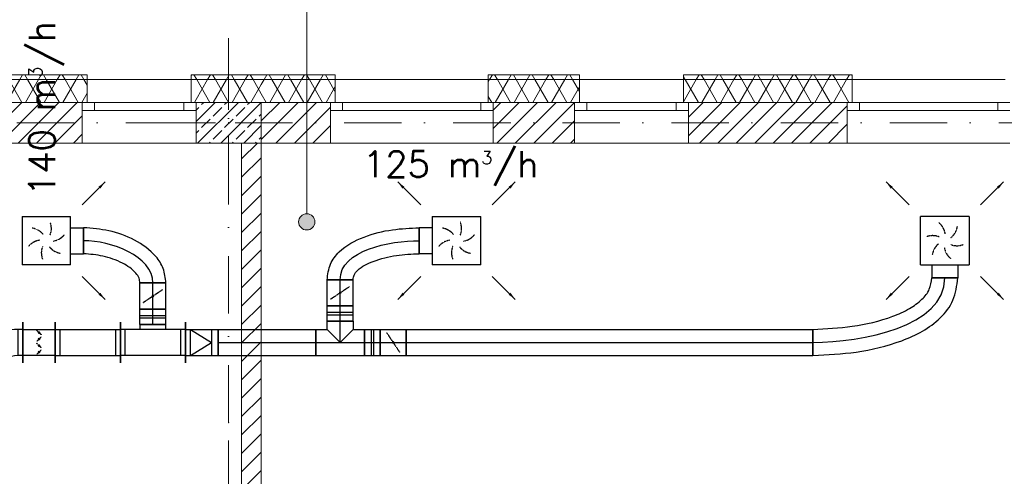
# Model space of a CAD drawing. Header units: millimetres. Extents: x -4612887 to -4536833, y -5457376 to -5415716.
# Tile 124 of 144: x -4582359 to -4576310, y -5423088 to -5420280. Entities that reach past the tile are written whole.
import ezdxf

# ---------------------------------------------------------------- set-up
doc = ezdxf.new("R2010")
doc.units = ezdxf.units.MM
doc.header["$MEASUREMENT"] = 0
doc.linetypes.add('DASHED', pattern=[0.75, 0.5, -0.25])
doc.linetypes.add('Kropki i Kreski', pattern=[670.277762, 352.777767, -176.388884, 0, -141.111112])
doc.layers.get('0').update_dxf_attribs({"color": 8, "lineweight": 18})
for name, color, linetype, lineweight in [('FLUID-N3', 7, 'Continuous', 30), ('FLUID-N3-160-ARRGR', 7, 'Continuous', 25), ('Linia', 8, 'Continuous', 18), ('Osie', 8, 'Continuous', 18), ('Slupy', 8, 'Continuous', 18), ('Ściany', 8, 'Continuous', 18), ('Ściany wewnętrzne', 7, 'Continuous', 18), ('Ściany zewnętrzne', 255, 'Continuous', 18)]:
    doc.layers.add(name, color=color, linetype=linetype, lineweight=lineweight)
doc.layers.add('FLUID-N3-SYM', color=7, linetype='Continuous')
doc.styles.add('FDBES', font='simplex.shx')
doc.linetypes.add('ZIGZAG', pattern='A,0.0001,-0.2,[131,ltypeshp.shx,S=0.2,R=0,X=-0.2,Y=0],-0.4,[131,ltypeshp.shx,S=0.2,R=180,X=0.2,Y=0],-0.2', length=0.8001)
doc.dimstyles.new('FDBES', dxfattribs={"dimscale": 50, "dimtxt": 4, "dimasz": 2.5, "dimexe": 0.8, "dimexo": 2, "dimgap": 1, "dimtad": 1, "dimdsep": 46, "dimtxsty": 'FDBES', "dimcen": 2.5, "dimclrd": 4, "dimclre": 5, "dimadec": 0, "dimazin": 0, "dimtfac": 1, "dimtmove": 0, "dimatfit": 3, "dimfxl": 1, "dimarcsym": 0})
pattern_1 = [(60, (-4559356.9, -5416807.61), (-86.60254, 50), []), (120, (-4559356.9, -5416807.61), (86.60254, 50), [])]
pattern_2 = [(45, (-4559356.9, -5416807.61), (-56.56854, 56.56854), [])]

# ---------------------------------------------------------------- blocks, each defined once
blk = doc.blocks.new('*U215')
at = {"color": 0, "linetype": 'ByBlock', "lineweight": -2}
for p, q in [((-149, -149), (-149, 149)), ((149, 149), (-149, 149)), ((149, 149), (149, -149)), ((-149, -149), (149, -149)), ((-80, -149), (-80, -229)), ((80, -149), (80, -229))]:
    blk.add_line(p, q, dxfattribs=at)
at = {"color": 134, "linetype": 'Continuous', "lineweight": -2}
blk.add_line((80, -229), (-80, -229), dxfattribs=at)
at = {"color": 7, "linetype": 'DASHED'}
for centre, start, end in [((-101.8, 27.3), 8.19859, 51.80141), ((-27.3, 101.8), 308.19859, 351.80141), ((-74.5, -74.5), 68.19859, 111.80141), ((27.3, -101.8), 128.19859, 171.80141), ((101.8, -27.3), 188.19859, 231.80141), ((74.5, 74.5), 248.19859, 291.80141)]:
    blk.add_arc(centre, 105.4, start, end, dxfattribs=at)
blk = doc.blocks.new('*U216')
at = {"color": 0, "linetype": 'ByBlock', "lineweight": -2}
for p, q in [((-149, -149), (-149, 149)), ((149, 149), (-149, 149)), ((149, 149), (149, -149)), ((-149, -149), (149, -149)), ((-80, -149), (-80, -229)), ((80, -149), (80, -229))]:
    blk.add_line(p, q, dxfattribs=at)
at = {"color": 134, "linetype": 'Continuous', "lineweight": -2}
blk.add_line((80, -229), (-80, -229), dxfattribs=at)
at = {"color": 7, "linetype": 'DASHED'}
for centre, start, end in [((-101.8, 27.3), 8.19859, 51.80141), ((-27.3, 101.8), 308.19859, 351.80141), ((-74.5, -74.5), 68.19859, 111.80141), ((27.3, -101.8), 128.19859, 171.80141), ((101.8, -27.3), 188.19859, 231.80141), ((74.5, 74.5), 248.19859, 291.80141)]:
    blk.add_arc(centre, 105.4, start, end, dxfattribs=at)
blk = doc.blocks.new('*U217')
at = {"color": 0, "linetype": 'ByBlock', "lineweight": -2}
for p, q in [((-149, -149), (-149, 149)), ((149, 149), (-149, 149)), ((149, 149), (149, -149)), ((-149, -149), (149, -149)), ((-80, -149), (-80, -229)), ((80, -149), (80, -229))]:
    blk.add_line(p, q, dxfattribs=at)
at = {"color": 134, "linetype": 'Continuous', "lineweight": -2}
blk.add_line((80, -229), (-80, -229), dxfattribs=at)
at = {"color": 7, "linetype": 'DASHED'}
for centre, start, end in [((-101.8, 27.3), 8.19859, 51.80141), ((-27.3, 101.8), 308.19859, 351.80141), ((-74.5, -74.5), 68.19859, 111.80141), ((27.3, -101.8), 128.19859, 171.80141), ((101.8, -27.3), 188.19859, 231.80141), ((74.5, 74.5), 248.19859, 291.80141)]:
    blk.add_arc(centre, 105.4, start, end, dxfattribs=at)
blk = doc.blocks.new('*U224')
at = {"color": 134, "linetype": 'Continuous', "lineweight": -2}
for p, q in [((-355, -137.5), (-355, 267.5)), ((355, 112.5), (355, -137.5)), ((270, -222.5), (-270, -222.5))]:
    blk.add_line(p, q, dxfattribs=at)
at = {"color": 0, "linetype": 'ByBlock', "lineweight": -2}
for p, q in [((-355, 222.5), (-325, 222.5)), ((355, 67.5), (325, 67.5)), ((-355, -92.5), (-325, -92.5)), ((355, -92.5), (325, -92.5)), ((-225, -222.5), (-225, -192.5)), ((225, -222.5), (225, -192.5))]:
    blk.add_line(p, q, dxfattribs=at)
at = {"color": 7, "linetype": 'Continuous'}
for p, q in [((-325, -92.5), (-325, 222.5)), ((325, 67.5), (325, -92.5)), ((225, -192.5), (-225, -192.5))]:
    blk.add_line(p, q, dxfattribs=at)
at = {"color": 0, "linetype": 'ByBlock', "lineweight": -2}
for centre, radius, start, end in [((-325, -192.5), 415, 12.29556, 90), ((325, -192.5), 260, 90, 160.12871), ((-325, -192.5), 100, 0, 90), ((325, -192.5), 100, 90, 180)]:
    blk.add_arc(centre, radius, start, end, dxfattribs=at)
blk = doc.blocks.new('*U225')
at = {"color": 134, "linetype": 'Continuous', "lineweight": -2}
for p, q in [((-200, -125), (-200, 125)), ((200, 125), (200, -125))]:
    blk.add_line(p, q, dxfattribs=at)
at = {"color": 0, "linetype": 'ByBlock', "lineweight": -2}
for p, q in [((-200, 80), (200, 80)), ((-200, -80), (200, -80))]:
    blk.add_line(p, q, dxfattribs=at)
at = {"color": 7, "linetype": 'Continuous'}
for p, q in [((-170, -80), (-170, 80)), ((170, 80), (170, -80))]:
    blk.add_line(p, q, dxfattribs=at)
blk = doc.blocks.new('*U226')
at = {"color": 134, "linetype": 'Continuous', "lineweight": -2}
for p, q in [((-200, -125), (-200, 125)), ((200, 125), (200, -125)), ((80, -110), (-80, -110))]:
    blk.add_line(p, q, dxfattribs=at)
at = {"color": 0, "linetype": 'ByBlock', "lineweight": -2}
for p, q in [((-200, 80), (200, 80)), ((-200, -80), (200, -80)), ((-80, -80), (-80, -110)), ((80, -110), (80, -80))]:
    blk.add_line(p, q, dxfattribs=at)
at = {"color": 7, "linetype": 'Continuous'}
for p, q in [((-170, -80), (-170, 80)), ((170, 80), (170, -80))]:
    blk.add_line(p, q, dxfattribs=at)
blk = doc.blocks.new('*U227')
at = {"color": 134, "linetype": 'Continuous', "lineweight": -2}
for p, q in [((-80, -80), (-80, 80)), ((80, 80), (80, -80))]:
    blk.add_line(p, q, dxfattribs=at)
at = {"color": 0, "linetype": 'ByBlock', "lineweight": -2}
for p, q in [((-80, 80), (80, 80)), ((-80, -80), (80, -80))]:
    blk.add_line(p, q, dxfattribs=at)
at = {"color": 7, "linetype": 'DASHED'}
blk.add_line((-40, 60), (40, -60), dxfattribs=at)
at = {"color": 7, "linetype": 'Continuous'}
blk.add_lwpolyline([(-4, 0, 8, 8, 1), (4, 0, 8, 8, 1)], format="xyseb", close=True, dxfattribs=at)
at = {"layer": 'FLUID-N3-SYM', "color": 7, "linetype": 'Continuous'}
blk.add_line((-80, 0), (80, 0), dxfattribs=at)
blk = doc.blocks.new('*U228')
at = {"color": 134, "linetype": 'Continuous', "lineweight": -2}
for p, q in [((-47.5, -80), (-47.5, 80)), ((47.5, 80), (47.5, -80))]:
    blk.add_line(p, q, dxfattribs=at)
at = {"color": 0, "linetype": 'ByBlock', "lineweight": -2}
for p, q in [((-47.5, 80), (47.5, 80)), ((-47.5, -80), (47.5, -80))]:
    blk.add_line(p, q, dxfattribs=at)
at = {"color": 7, "linetype": 'Continuous'}
for p, q in [((-7.5, 80), (-7.5, -80)), ((7.5, 80), (7.5, -80))]:
    blk.add_line(p, q, dxfattribs=at)
at = {"layer": 'FLUID-N3-SYM', "color": 7, "linetype": 'Continuous'}
blk.add_line((-47.5, 0), (47.5, 0), dxfattribs=at)
blk = doc.blocks.new('*U229')
at = {"color": 134, "linetype": 'Continuous', "lineweight": -2}
for p, q in [((-1250, -80), (-1250, 80)), ((1250, 80), (1250, -80))]:
    blk.add_line(p, q, dxfattribs=at)
at = {"color": 0, "linetype": 'ByBlock', "lineweight": -2}
for p, q in [((-1250, 80), (1250, 80)), ((-1250, -80), (1250, -80))]:
    blk.add_line(p, q, dxfattribs=at)
at = {"layer": 'FLUID-N3-SYM', "color": 7, "linetype": 'Continuous'}
blk.add_line((-1250, 0), (1250, 0), dxfattribs=at)
blk = doc.blocks.new('*U230')
at = {"color": 134, "linetype": 'Continuous', "lineweight": -2}
for p, q in [((-100, -125), (-100, 125)), ((100, 125), (100, -125))]:
    blk.add_line(p, q, dxfattribs=at)
at = {"color": 0, "linetype": 'ByBlock', "lineweight": -2}
for p, q in [((-100, 80), (100, 80)), ((100, -80), (-100, -80))]:
    blk.add_line(p, q, dxfattribs=at)
at = {"color": 7, "linetype": 'DASHED'}
for p, q in [((0, 60), (-14.1, 74.1)), ((0, 20), (-14.1, 5.9)), ((0, 60), (14.1, 45.9)), ((0, 20), (14.1, 34.1)), ((0, -20), (-14.1, -5.9)), ((0, -60), (-14.1, -74.1)), ((0, -20), (14.1, -34.1)), ((0, -60), (14.1, -45.9))]:
    blk.add_line(p, q, dxfattribs=at)
at = {"color": 7, "linetype": 'Continuous'}
for points in [[(-4, 60, 8, 8, 1), (4, 60, 8, 8, 1)], [(-4, 20, 8, 8, 1), (4, 20, 8, 8, 1)], [(-4, -20, 8, 8, 1), (4, -20, 8, 8, 1)], [(-4, -60, 8, 8, 1), (4, -60, 8, 8, 1)]]:
    blk.add_lwpolyline(points, format="xyseb", close=True, dxfattribs=at)
blk = doc.blocks.new('*U231')
at = {"color": 134, "linetype": 'Continuous', "lineweight": -2}
for p, q in [((0, -80), (0, 80)), ((506, -260), (346, -260))]:
    blk.add_line(p, q, dxfattribs=at)
at = {"color": 134, "linetype": 'ZIGZAG', "lineweight": -2, "ltscale": 50}
for points in [[(506, -260), (488.7, -171.2), (444.2, -97.8), (312, 3.5), (155.3, 60.6), (0, 80)], [(346, -260), (340.3, -230.9), (321.5, -200.6), (238.7, -138.7), (118.2, -95.1), (0, -80)]]:
    blk.add_spline(points, degree=3, dxfattribs=at)
at = {"layer": 'FLUID-N3-SYM', "color": 7, "linetype": 'Continuous', "start_tangent": (0, 1), "end_tangent": (-1, 0)}
blk.add_spline([(426, -260), (0, 0)], degree=3, dxfattribs=at)
blk = doc.blocks.new('*U232')
at = {"color": 134, "linetype": 'Continuous', "lineweight": -2}
for p, q in [((-100, -125), (-100, 125)), ((100, 80), (100, -80))]:
    blk.add_line(p, q, dxfattribs=at)
at = {"color": 0, "linetype": 'ByBlock', "lineweight": -2}
for p, q in [((-100, 80), (-70, 80)), ((-70, 80), (60, 80)), ((60, 80), (100, 80)), ((-100, -80), (-70, -80)), ((-70, -80), (60, -80)), ((60, -80), (100, -80))]:
    blk.add_line(p, q, dxfattribs=at)
at = {"color": 7, "linetype": 'Continuous'}
for p, q in [((-70, -80), (-70, 80)), ((-70, 80), (60, 0)), ((60, 80), (60, -80)), ((-70, -80), (60, 0))]:
    blk.add_line(p, q, dxfattribs=at)
blk = doc.blocks.new('*U233')
at = {"color": 134, "linetype": 'Continuous', "lineweight": -2}
for p, q in [((-300, -80), (-300, 80)), ((300, 80), (300, -80))]:
    blk.add_line(p, q, dxfattribs=at)
at = {"color": 0, "linetype": 'ByBlock', "lineweight": -2}
for p, q in [((-300, 80), (300, 80)), ((-300, -80), (300, -80))]:
    blk.add_line(p, q, dxfattribs=at)
at = {"layer": 'FLUID-N3-SYM', "color": 7, "linetype": 'Continuous'}
blk.add_line((-300, 0), (300, 0), dxfattribs=at)
blk = doc.blocks.new('*U234')
at = {"color": 134, "linetype": 'Continuous', "lineweight": -2}
for p, q in [((-80, 130), (80, 130)), ((-150, -80), (-150, 80)), ((150, 80), (150, -80))]:
    blk.add_line(p, q, dxfattribs=at)
at = {"color": 0, "linetype": 'ByBlock', "lineweight": -2}
for p, q in [((-80, 80), (-80, 130)), ((80, 130), (80, 80)), ((-150, 80), (-80, 80)), ((80, 80), (150, 80)), ((-150, -80), (150, -80))]:
    blk.add_line(p, q, dxfattribs=at)
at = {"color": 7, "linetype": 'Continuous'}
for p, q in [((0, 0), (-80, 80)), ((80, 80), (0, 0))]:
    blk.add_line(p, q, dxfattribs=at)
at = {"layer": 'FLUID-N3-SYM', "color": 7, "linetype": 'Continuous'}
for p, q in [((0, 0), (0, 130)), ((-150, 0), (150, 0))]:
    blk.add_line(p, q, dxfattribs=at)
blk = doc.blocks.new('*U235')
at = {"color": 134, "linetype": 'Continuous', "lineweight": -2}
for p, q in [((-80, -80), (-80, 80)), ((80, 80), (80, -80))]:
    blk.add_line(p, q, dxfattribs=at)
at = {"color": 0, "linetype": 'ByBlock', "lineweight": -2}
for p, q in [((-80, 80), (80, 80)), ((-80, -80), (80, -80))]:
    blk.add_line(p, q, dxfattribs=at)
at = {"color": 7, "linetype": 'DASHED'}
blk.add_line((-40, 60), (40, -60), dxfattribs=at)
at = {"color": 7, "linetype": 'Continuous'}
blk.add_lwpolyline([(-4, 0, 8, 8, 1), (4, 0, 8, 8, 1)], format="xyseb", close=True, dxfattribs=at)
at = {"layer": 'FLUID-N3-SYM', "color": 7, "linetype": 'Continuous'}
blk.add_line((-80, 0), (80, 0), dxfattribs=at)
blk = doc.blocks.new('*U236')
at = {"color": 134, "linetype": 'Continuous', "lineweight": -2}
for p, q in [((-47.5, -80), (-47.5, 80)), ((47.5, 80), (47.5, -80))]:
    blk.add_line(p, q, dxfattribs=at)
at = {"color": 0, "linetype": 'ByBlock', "lineweight": -2}
for p, q in [((-47.5, 80), (47.5, 80)), ((-47.5, -80), (47.5, -80))]:
    blk.add_line(p, q, dxfattribs=at)
at = {"color": 7, "linetype": 'Continuous'}
for p, q in [((-7.5, 80), (-7.5, -80)), ((7.5, 80), (7.5, -80))]:
    blk.add_line(p, q, dxfattribs=at)
at = {"layer": 'FLUID-N3-SYM', "color": 7, "linetype": 'Continuous'}
blk.add_line((-47.5, 0), (47.5, 0), dxfattribs=at)
blk = doc.blocks.new('*U237')
at = {"color": 134, "linetype": 'Continuous', "lineweight": -2}
for p, q in [((-80, -80), (-80, 80)), ((80, 80), (80, -80))]:
    blk.add_line(p, q, dxfattribs=at)
at = {"color": 0, "linetype": 'ByBlock', "lineweight": -2}
for p, q in [((-80, 80), (80, 80)), ((-80, -80), (80, -80))]:
    blk.add_line(p, q, dxfattribs=at)
at = {"color": 7, "linetype": 'DASHED'}
blk.add_line((-40, 60), (40, -60), dxfattribs=at)
at = {"color": 7, "linetype": 'Continuous'}
blk.add_lwpolyline([(-4, 0, 8, 8, 1), (4, 0, 8, 8, 1)], format="xyseb", close=True, dxfattribs=at)
at = {"layer": 'FLUID-N3-SYM', "color": 7, "linetype": 'Continuous'}
blk.add_line((-80, 0), (80, 0), dxfattribs=at)
blk = doc.blocks.new('*U238')
at = {"color": 134, "linetype": 'Continuous', "lineweight": -2}
for p, q in [((-47.5, -80), (-47.5, 80)), ((47.5, 80), (47.5, -80))]:
    blk.add_line(p, q, dxfattribs=at)
at = {"color": 0, "linetype": 'ByBlock', "lineweight": -2}
for p, q in [((-47.5, 80), (47.5, 80)), ((-47.5, -80), (47.5, -80))]:
    blk.add_line(p, q, dxfattribs=at)
at = {"color": 7, "linetype": 'Continuous'}
for p, q in [((-7.5, 80), (-7.5, -80)), ((7.5, 80), (7.5, -80))]:
    blk.add_line(p, q, dxfattribs=at)
at = {"layer": 'FLUID-N3-SYM', "color": 7, "linetype": 'Continuous'}
blk.add_line((-47.5, 0), (47.5, 0), dxfattribs=at)
blk = doc.blocks.new('*U239')
at = {"color": 134, "linetype": 'Continuous', "lineweight": -2}
for p, q in [((0, 80), (0, -80)), ((-406, -240), (-566, -240))]:
    blk.add_line(p, q, dxfattribs=at)
at = {"color": 134, "linetype": 'ZIGZAG', "lineweight": -2, "ltscale": 50}
for points in [[(-566, -240), (-545.2, -144.4), (-491.6, -69.3), (-339.1, 22.6), (-164.4, 67), (0, 80)], [(-406, -240), (-399.9, -211.2), (-379.4, -183.3), (-282.5, -127.1), (-139.9, -91.1), (0, -80)]]:
    blk.add_spline(points, degree=3, dxfattribs=at)
at = {"layer": 'FLUID-N3-SYM', "color": 7, "linetype": 'Continuous', "start_tangent": (0, 1), "end_tangent": (1, 0)}
blk.add_spline([(-486, -240), (0, 0)], degree=3, dxfattribs=at)
blk = doc.blocks.new('*U240')
at = {"color": 134, "linetype": 'Continuous', "lineweight": -2}
for p, q in [((-80, 0), (80, 0)), ((-810, -476), (-810, -316))]:
    blk.add_line(p, q, dxfattribs=at)
at = {"color": 134, "linetype": 'ZIGZAG', "lineweight": -2, "ltscale": 50}
for points in [[(-810, -316), (-568.6, -297.3), (-320.2, -235.7), (-217, -188.1), (-140.2, -131.4), (-95.1, -69.7), (-80, 0)], [(-810, -476), (-544.7, -455.5), (-264.4, -385.7), (-137.1, -326.7), (-28.4, -245.9), (50.1, -136.9), (80, 0)]]:
    blk.add_spline(points, degree=3, dxfattribs=at)
at = {"layer": 'FLUID-N3-SYM', "color": 7, "linetype": 'Continuous', "start_tangent": (1, 0), "end_tangent": (0, 1)}
blk.add_spline([(-810, -396), (0, 0)], degree=3, dxfattribs=at)
blk = doc.blocks.new('Linia_20', base_point=(-4580595.6, -5418892.4))
at = {"layer": 'Linia', "linetype": 'Continuous'}
blk.add_hatch(color=256, dxfattribs=at).paths.add_polyline_path([(-4580545.6, -5421523.4), (-4580549.4, -5421504.2), (-4580560.3, -5421488), (-4580576.5, -5421477.2), (-4580595.6, -5421473.4), (-4580614.8, -5421477.2), (-4580631, -5421488), (-4580641.8, -5421504.2), (-4580645.6, -5421523.4), (-4580641.8, -5421542.5), (-4580631, -5421558.7), (-4580614.8, -5421569.6), (-4580595.6, -5421573.4), (-4580576.5, -5421569.6), (-4580560.3, -5421558.7), (-4580549.4, -5421542.5)])
blk.add_line((-4580595.6, -5418892.4), (-4580595.6, -5421473.4), dxfattribs=at)
blk.add_circle((-4580595.6, -5421523.4), 50, dxfattribs=at)

msp = doc.modelspace()

# ---------------------------------------------------------------- hatches: boundary and pattern name
at = {"layer": 'Slupy', "linetype": 'Continuous'}
h = msp.add_hatch(dxfattribs=at)
h.set_pattern_fill('BETON_ZBROJONY', color=8, style=0, pattern_type=2)
h.set_pattern_definition([(45, (-4559356.9, -5416807.61), (-70.7107, 70.7107), []), (45, (-4559392.25, -5416772.26), (-70.7107, 70.7107), [75, -25])])
h.paths.add_polyline_path([(-4581275.7, -5421039.1), (-4580875.7, -5421039.1), (-4580875.7, -5420789.1), (-4581275.7, -5420789.1)])
at = {"layer": 'Ściany', "linetype": 'Continuous'}
h = msp.add_hatch(dxfattribs=at)
h.set_pattern_fill('IZOLACJA_MIĘKKA', color=8, style=0, pattern_type=2)
h.set_pattern_definition(pattern_1)
h.paths.add_polyline_path([(-4583105.7, -5420649.1), (-4581945.7, -5420649.1), (-4581945.7, -5420619.1), (-4583105.7, -5420619.1)])
h = msp.add_hatch(dxfattribs=at)
h.set_pattern_fill('IZOLACJA_MIĘKKA', color=8, style=0, pattern_type=2)
h.set_pattern_definition(pattern_1)
h.paths.add_polyline_path([(-4581305.7, -5420649.1), (-4580420.7, -5420649.1), (-4580420.7, -5420619.1), (-4581305.7, -5420619.1)])
h = msp.add_hatch(dxfattribs=at)
h.set_pattern_fill('IZOLACJA_MIĘKKA', color=8, style=0, pattern_type=2)
h.set_pattern_definition(pattern_1)
h.paths.add_polyline_path([(-4579480.7, -5420649.1), (-4578920.7, -5420649.1), (-4578920.7, -5420619.1), (-4579480.7, -5420619.1)])
h = msp.add_hatch(dxfattribs=at)
h.set_pattern_fill('IZOLACJA_MIĘKKA', color=8, style=0, pattern_type=2)
h.set_pattern_definition(pattern_1)
h.paths.add_polyline_path([(-4578280.7, -5420649.1), (-4577245.7, -5420649.1), (-4577245.7, -5420619.1), (-4578280.7, -5420619.1)])
at = {"layer": 'Ściany wewnętrzne', "linetype": 'Continuous'}
h = msp.add_hatch(dxfattribs=at)
h.set_pattern_fill('BLOCZKI_CERAMICZNE', color=8, style=0, pattern_type=2)
h.set_pattern_definition(pattern_2)
h.paths.add_polyline_path([(-4580875.7, -5421039.1), (-4580995.7, -5421039.1), (-4580995.7, -5424714.1), (-4580875.7, -5424714.1)])
at = {"layer": 'Ściany zewnętrzne', "linetype": 'Continuous'}
h = msp.add_hatch(dxfattribs=at)
h.set_pattern_fill('IZOLACJA_MIĘKKA', color=8, style=0, pattern_type=2)
h.set_pattern_definition(pattern_1)
h.paths.add_polyline_path([(-4583105.7, -5420649.1), (-4583105.7, -5420789.1), (-4583075.7, -5420789.1), (-4581975.7, -5420789.1), (-4581945.7, -5420789.1), (-4581945.7, -5420649.1)])
h = msp.add_hatch(dxfattribs=at)
h.set_pattern_fill('IZOLACJA_MIĘKKA', color=8, style=0, pattern_type=2)
h.set_pattern_definition(pattern_1)
h.paths.add_polyline_path([(-4581305.7, -5420789.1), (-4581275.7, -5420789.1), (-4581275.7, -5420649.1), (-4581305.7, -5420649.1)])
h = msp.add_hatch(dxfattribs=at)
h.set_pattern_fill('IZOLACJA_MIĘKKA', color=8, style=0, pattern_type=2)
h.set_pattern_definition(pattern_1)
h.paths.add_polyline_path([(-4580875.7, -5420649.1), (-4581275.7, -5420649.1), (-4581275.7, -5420789.1), (-4580875.7, -5420789.1)])
h = msp.add_hatch(dxfattribs=at)
h.set_pattern_fill('IZOLACJA_MIĘKKA', color=8, style=0, pattern_type=2)
h.set_pattern_definition(pattern_1)
h.paths.add_polyline_path([(-4580875.7, -5420649.1), (-4580875.7, -5420789.1), (-4580450.7, -5420789.1), (-4580420.7, -5420789.1), (-4580420.7, -5420649.1)])
h = msp.add_hatch(dxfattribs=at)
h.set_pattern_fill('IZOLACJA_MIĘKKA', color=8, style=0, pattern_type=2)
h.set_pattern_definition(pattern_1)
h.paths.add_polyline_path([(-4579480.7, -5420649.1), (-4579480.7, -5420789.1), (-4579450.7, -5420789.1), (-4578950.7, -5420789.1), (-4578920.7, -5420789.1), (-4578920.7, -5420649.1)])
h = msp.add_hatch(dxfattribs=at)
h.set_pattern_fill('IZOLACJA_MIĘKKA', color=8, style=0, pattern_type=2)
h.set_pattern_definition(pattern_1)
h.paths.add_polyline_path([(-4578280.7, -5420649.1), (-4578280.7, -5420789.1), (-4578250.7, -5420789.1), (-4577275.7, -5420789.1), (-4577245.7, -5420789.1), (-4577245.7, -5420649.1)])
h = msp.add_hatch(dxfattribs=at)
h.set_pattern_fill('BLOCZKI_CERAMICZNE', color=8, style=0, pattern_type=2)
h.set_pattern_definition(pattern_2)
h.paths.add_polyline_path([(-4583075.7, -5420839.1), (-4583075.7, -5421039.1), (-4581975.7, -5421039.1), (-4581975.7, -5420839.1), (-4581975.7, -5420789.1), (-4583075.7, -5420789.1)])
h = msp.add_hatch(dxfattribs=at)
h.set_pattern_fill('BLOCZKI_CERAMICZNE', color=8, style=0, pattern_type=2)
h.set_pattern_definition(pattern_2)
h.paths.add_polyline_path([(-4580875.7, -5420789.1), (-4580875.7, -5421039.1), (-4580450.7, -5421039.1), (-4580450.7, -5420839.1), (-4580450.7, -5420789.1)])
h = msp.add_hatch(dxfattribs=at)
h.set_pattern_fill('BLOCZKI_CERAMICZNE', color=8, style=0, pattern_type=2)
h.set_pattern_definition(pattern_2)
h.paths.add_polyline_path([(-4579450.7, -5421039.1), (-4578950.7, -5421039.1), (-4578950.7, -5420839.1), (-4578950.7, -5420789.1), (-4579450.7, -5420789.1), (-4579450.7, -5420839.1)])
h = msp.add_hatch(dxfattribs=at)
h.set_pattern_fill('BLOCZKI_CERAMICZNE', color=8, style=0, pattern_type=2)
h.set_pattern_definition(pattern_2)
h.paths.add_polyline_path([(-4578250.7, -5420839.1), (-4578250.7, -5421039.1), (-4577275.7, -5421039.1), (-4577275.7, -5420839.1), (-4577275.7, -5420789.1), (-4578250.7, -5420789.1)])

# ---------------------------------------------------------------- linework, layer by layer
at = {"layer": 'Osie', "color": 8, "linetype": 'Kropki i Kreski'}
for p, q in [((-4581075.7, -5422757.6), (-4581075.7, -5416506)), ((-4551857, -5420914.1), (-4607179.5, -5420914.1)), ((-4581075.7, -5450704.9), (-4581075.7, -5422757.6))]:
    msp.add_line(p, q, dxfattribs=at)
msp.add_point((-4581075.7, -5422757.6), dxfattribs=at)
msp.add_point((-4581075.7, -5422757.6), dxfattribs=at)
at = {"layer": 'Slupy', "color": 8, "linetype": 'Continuous'}
for p, q in [((-4581075.7, -5420834.1), (-4581075.7, -5420709.1)), ((-4581155.7, -5420914.1), (-4581355.7, -5420914.1)), ((-4580995.7, -5420914.1), (-4580795.7, -5420914.1)), ((-4581075.7, -5420994.1), (-4581075.7, -5421119.1))]:
    msp.add_line(p, q, dxfattribs=at)
at = {"layer": 'Slupy', "color": 8, "linetype": 'Continuous', "flags": 128}
msp.add_lwpolyline([(-4581275.7, -5421039.1), (-4580875.7, -5421039.1), (-4580875.7, -5420789.1), (-4581275.7, -5420789.1)], close=True, dxfattribs=at)
at = {"layer": 'Slupy', "color": 8, "linetype": 'Continuous'}
msp.add_point((-4581075.7, -5420914.1), dxfattribs=at)
at = {"layer": 'Ściany', "color": 8, "linetype": 'Continuous', "flags": 128}
for points in [[(-4581945.7, -5420619.1), (-4583105.7, -5420619.1)], [(-4581945.7, -5420649.1), (-4581945.7, -5420619.1)], [(-4580420.7, -5420619.1), (-4581305.7, -5420619.1)], [(-4581305.7, -5420619.1), (-4581305.7, -5420649.1)], [(-4580420.7, -5420649.1), (-4580420.7, -5420619.1)], [(-4578920.7, -5420619.1), (-4579480.7, -5420619.1)], [(-4579480.7, -5420619.1), (-4579480.7, -5420649.1)], [(-4578920.7, -5420649.1), (-4578920.7, -5420619.1)], [(-4577245.7, -5420619.1), (-4578280.7, -5420619.1)], [(-4578280.7, -5420619.1), (-4578280.7, -5420649.1)], [(-4577245.7, -5420649.1), (-4577245.7, -5420619.1)], [(-4583105.7, -5420649.1), (-4581945.7, -5420649.1)], [(-4581305.7, -5420649.1), (-4580420.7, -5420649.1)], [(-4579480.7, -5420649.1), (-4578920.7, -5420649.1)], [(-4578280.7, -5420649.1), (-4577245.7, -5420649.1)]]:
    msp.add_lwpolyline(points, dxfattribs=at)
at = {"layer": 'Ściany wewnętrzne', "color": 8, "linetype": 'Continuous', "flags": 128}
for points in [[(-4580995.7, -5421039.1), (-4580995.7, -5424714.1)], [(-4580875.7, -5424919.1), (-4580875.7, -5421039.1)]]:
    msp.add_lwpolyline(points, dxfattribs=at)
at = {"layer": 'Ściany zewnętrzne', "color": 8, "linetype": 'Continuous'}
for p, q in [((-4581945.7, -5420649.1), (-4581945.7, -5420789.1)), ((-4581945.7, -5420649.1), (-4581305.7, -5420649.1)), ((-4581305.7, -5420649.1), (-4581305.7, -5420789.1)), ((-4580420.7, -5420649.1), (-4580420.7, -5420789.1)), ((-4580420.7, -5420649.1), (-4579480.7, -5420649.1)), ((-4579480.7, -5420649.1), (-4579480.7, -5420789.1)), ((-4578920.7, -5420649.1), (-4578920.7, -5420789.1)), ((-4578280.7, -5420649.1), (-4578920.7, -5420649.1)), ((-4578280.7, -5420649.1), (-4578280.7, -5420789.1)), ((-4577245.7, -5420649.1), (-4577245.7, -5420789.1)), ((-4576305.7, -5420649.1), (-4577245.7, -5420649.1)), ((-4581975.7, -5420789.1), (-4583075.7, -5420789.1)), ((-4581945.7, -5420789.1), (-4581975.7, -5420789.1)), ((-4581975.7, -5420789.1), (-4581975.7, -5420839.1)), ((-4581900.7, -5420789.1), (-4581975.7, -5420789.1)), ((-4581975.7, -5420789.1), (-4581975.7, -5420839.1)), ((-4581945.7, -5420789.1), (-4581975.7, -5420789.1)), ((-4581900.7, -5420839.1), (-4581900.7, -5420789.1)), ((-4581350.7, -5420789.1), (-4581900.7, -5420789.1)), ((-4581275.7, -5420789.1), (-4581350.7, -5420789.1)), ((-4581350.7, -5420789.1), (-4581350.7, -5420839.1)), ((-4581305.7, -5420789.1), (-4581275.7, -5420789.1)), ((-4581305.7, -5420789.1), (-4581275.7, -5420789.1)), ((-4581275.7, -5420789.1), (-4580875.7, -5420789.1)), ((-4581275.7, -5420789.1), (-4581275.7, -5420839.1)), ((-4581275.7, -5420789.1), (-4581275.7, -5420839.1)), ((-4580450.7, -5420789.1), (-4580875.7, -5420789.1)), ((-4580420.7, -5420789.1), (-4580450.7, -5420789.1)), ((-4580450.7, -5420789.1), (-4580450.7, -5420839.1)), ((-4580375.7, -5420789.1), (-4580450.7, -5420789.1)), ((-4580450.7, -5420789.1), (-4580450.7, -5420839.1)), ((-4580420.7, -5420789.1), (-4580450.7, -5420789.1)), ((-4580375.7, -5420839.1), (-4580375.7, -5420789.1)), ((-4579525.7, -5420789.1), (-4580375.7, -5420789.1)), ((-4579450.7, -5420789.1), (-4579525.7, -5420789.1)), ((-4579525.7, -5420789.1), (-4579525.7, -5420839.1)), ((-4579480.7, -5420789.1), (-4579450.7, -5420789.1)), ((-4579480.7, -5420789.1), (-4579450.7, -5420789.1)), ((-4578950.7, -5420789.1), (-4579450.7, -5420789.1)), ((-4579450.7, -5420789.1), (-4579450.7, -5420839.1)), ((-4579450.7, -5420789.1), (-4579450.7, -5420839.1)), ((-4578920.7, -5420789.1), (-4578950.7, -5420789.1)), ((-4578950.7, -5420789.1), (-4578950.7, -5420839.1)), ((-4578950.7, -5420789.1), (-4578875.7, -5420789.1)), ((-4578950.7, -5420789.1), (-4578950.7, -5420839.1)), ((-4578920.7, -5420789.1), (-4578950.7, -5420789.1)), ((-4578875.7, -5420789.1), (-4578875.7, -5420839.1)), ((-4578875.7, -5420789.1), (-4578325.7, -5420789.1)), ((-4578325.7, -5420839.1), (-4578325.7, -5420789.1)), ((-4578325.7, -5420789.1), (-4578250.7, -5420789.1)), ((-4578280.7, -5420789.1), (-4578250.7, -5420789.1)), ((-4578280.7, -5420789.1), (-4578250.7, -5420789.1)), ((-4577275.7, -5420789.1), (-4578250.7, -5420789.1)), ((-4578250.7, -5420789.1), (-4578250.7, -5420839.1)), ((-4578250.7, -5420789.1), (-4578250.7, -5420839.1)), ((-4577245.7, -5420789.1), (-4577275.7, -5420789.1)), ((-4577275.7, -5420789.1), (-4577275.7, -5420839.1)), ((-4577275.7, -5420789.1), (-4577200.7, -5420789.1)), ((-4577275.7, -5420789.1), (-4577275.7, -5420839.1)), ((-4577245.7, -5420789.1), (-4577275.7, -5420789.1)), ((-4577200.7, -5420789.1), (-4577200.7, -5420839.1)), ((-4577200.7, -5420789.1), (-4576350.7, -5420789.1)), ((-4576350.7, -5420839.1), (-4576350.7, -5420789.1)), ((-4576350.7, -5420789.1), (-4576275.7, -5420789.1)), ((-4581975.7, -5420839.1), (-4581975.7, -5421039.1)), ((-4581975.7, -5420839.1), (-4581900.7, -5420839.1)), ((-4581900.7, -5420839.1), (-4581350.7, -5420839.1)), ((-4581350.7, -5420839.1), (-4581275.7, -5420839.1)), ((-4581275.7, -5420839.1), (-4581275.7, -5421039.1)), ((-4580450.7, -5420839.1), (-4580450.7, -5421039.1)), ((-4580450.7, -5420839.1), (-4580375.7, -5420839.1)), ((-4580375.7, -5420839.1), (-4579525.7, -5420839.1)), ((-4579525.7, -5420839.1), (-4579450.7, -5420839.1)), ((-4579450.7, -5420839.1), (-4579450.7, -5421039.1)), ((-4578950.7, -5420839.1), (-4578950.7, -5421039.1)), ((-4578875.7, -5420839.1), (-4578950.7, -5420839.1)), ((-4578325.7, -5420839.1), (-4578875.7, -5420839.1)), ((-4578250.7, -5420839.1), (-4578325.7, -5420839.1)), ((-4578250.7, -5420839.1), (-4578250.7, -5421039.1)), ((-4577275.7, -5420839.1), (-4577275.7, -5421039.1)), ((-4577200.7, -5420839.1), (-4577275.7, -5420839.1)), ((-4576350.7, -5420839.1), (-4577200.7, -5420839.1)), ((-4576275.7, -5420839.1), (-4576350.7, -5420839.1)), ((-4581975.7, -5421039.1), (-4581275.7, -5421039.1)), ((-4580450.7, -5421039.1), (-4579450.7, -5421039.1)), ((-4578250.7, -5421039.1), (-4578950.7, -5421039.1)), ((-4576275.7, -5421039.1), (-4577275.7, -5421039.1))]:
    msp.add_line(p, q, dxfattribs=at)
at = {"layer": 'Ściany zewnętrzne', "color": 8, "linetype": 'Continuous', "flags": 128}
for points in [[(-4581945.7, -5420649.1), (-4583105.7, -5420649.1)], [(-4580420.7, -5420649.1), (-4581305.7, -5420649.1)], [(-4578920.7, -5420649.1), (-4579480.7, -5420649.1)], [(-4577245.7, -5420649.1), (-4578280.7, -5420649.1)], [(-4583075.7, -5421039.1), (-4581975.7, -5421039.1)], [(-4581275.7, -5421039.1), (-4580995.7, -5421039.1)], [(-4580875.7, -5421039.1), (-4580450.7, -5421039.1)], [(-4579450.7, -5421039.1), (-4578950.7, -5421039.1)], [(-4578250.7, -5421039.1), (-4577275.7, -5421039.1)]]:
    msp.add_lwpolyline(points, dxfattribs=at)

# ---------------------------------------------------------------- block references
at = {"layer": 'FLUID-N3', "color": 134, "linetype": 'Continuous'}
for name, p, rotation in [('*U215', (-4582195.7, -5421639.1), 90), ('*U216', (-4579675.7, -5421639.1), 270), ('*U227', (-4581540.7, -5421979.1), 90), ('*U237', (-4580390.7, -5421959.1), 90), ('*U228', (-4581540.7, -5422106.6), 90), ('*U238', (-4580390.7, -5422086.6), 90), ('*U226', (-4581540.7, -5422264.1), 180)]:
    msp.add_blockref(name, p, dxfattribs=dict(at, rotation=rotation))
for name, p in [('*U217', (-4576675.7, -5421639.1)), ('*U231', (-4581966.7, -5421639.1)), ('*U239', (-4579904.7, -5421639.1)), ('*U240', (-4576675.7, -5421868.1)), ('*U224', (-4582695.7, -5422251.6)), ('*U230', (-4582240.7, -5422264.1)), ('*U225', (-4581940.7, -5422264.1)), ('*U232', (-4581240.7, -5422264.1)), ('*U234', (-4580390.7, -5422264.1)), ('*U233', (-4580840.7, -5422264.1)), ('*U236', (-4580193.2, -5422264.1)), ('*U235', (-4580065.7, -5422264.1)), ('*U229', (-4578735.7, -5422264.1))]:
    msp.add_blockref(name, p, dxfattribs=at)
at = {"layer": 'Linia', "color": 8, "linetype": 'Continuous'}
msp.add_blockref('Linia_20', (-4580595.6, -5418892.4), dxfattribs=at)

# ---------------------------------------------------------------- texts
at = {"layer": 'FLUID-N3-160-ARRGR', "color": 60, "insert": (-4582195.7, -5420826.3), "char_height": 160, "attachment_point": 5, "rotation": 90, "style": 'FDBES'}
msp.add_mtext('140 m{\\A2;\\H0.5x;3}/h\\P', dxfattribs=at)
at = {"layer": 'FLUID-N3-160-ARRGR', "color": 60, "insert": (-4579712.4, -5421195.2), "char_height": 160, "attachment_point": 5, "style": 'FDBES'}
msp.add_mtext('125 m{\\A2;\\H0.5x;3}/h\\P', dxfattribs=at)

# ---------------------------------------------------------------- leaders
at = {"layer": 'FLUID-N3-160-ARRGR'}
for points in [[(-4581834.6, -5421278), (-4581976, -5421419.4)], [(-4580036.8, -5421278), (-4579895.4, -5421419.4)], [(-4579314.6, -5421278), (-4579456, -5421419.4)], [(-4577036.8, -5421278), (-4576895.4, -5421419.4)], [(-4576314.6, -5421278), (-4576456, -5421419.4)], [(-4581834.6, -5422000.2), (-4581976, -5421858.8)], [(-4580036.8, -5422000.2), (-4579895.4, -5421858.8)], [(-4579314.6, -5422000.2), (-4579456, -5421858.8)], [(-4577036.8, -5422000.2), (-4576895.4, -5421858.8)], [(-4576314.6, -5422000.2), (-4576456, -5421858.8)]]:
    msp.add_leader(points, dimstyle='FDBES', override={"dimscale": 20, "dimclrd": 7}, dxfattribs=at)

doc.saveas('drawing.dxf')
